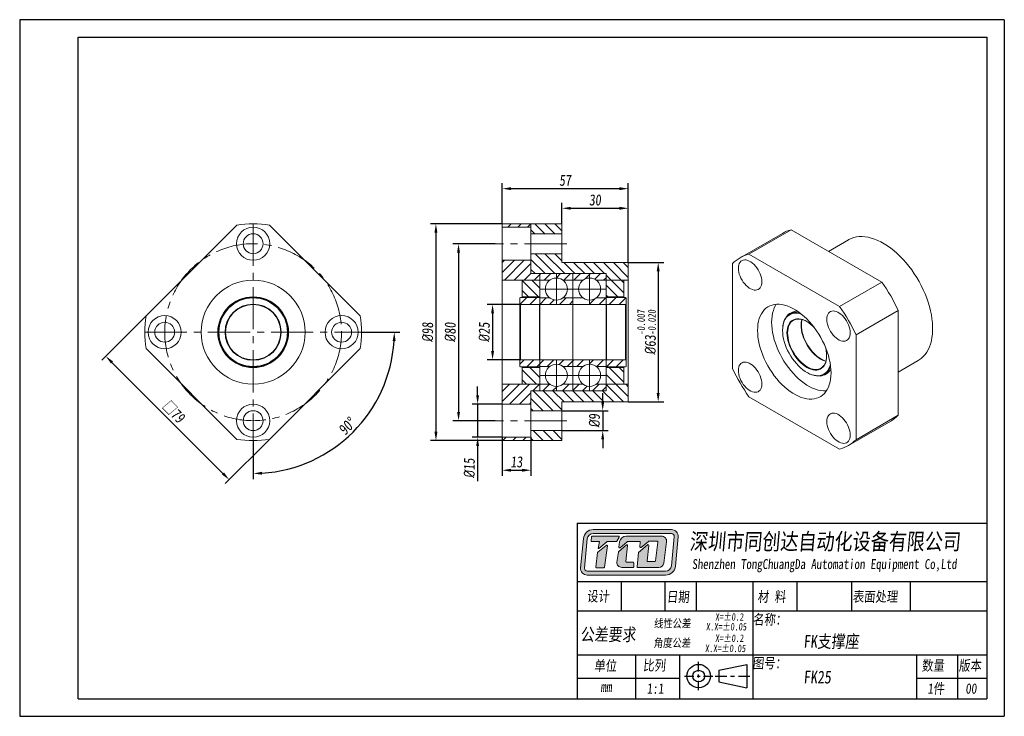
# Model space of a CAD drawing. Header units: millimetres. Extents: x 621 to 1066, y 138 to 453.
import ezdxf

# ---------------------------------------------------------------- set-up
doc = ezdxf.new("R2010")
doc.units = ezdxf.units.MM
doc.linetypes.add('CENTER2', pattern=[28.575, 19.05, -3.175, 3.175, -3.175])
doc.layers.get('0').update_dxf_attribs({"lineweight": 20})
for name, color, linetype, lineweight in [('中心线', 5, 'CENTER2', 13), ('外框', 7, 'Continuous', 25), ('文字', 3, 'Continuous', 18), ('标注', 1, 'Continuous', 13)]:
    doc.layers.add(name, color=color, linetype=linetype, lineweight=lineweight)
doc.styles.get("Standard").update_dxf_attribs({"font": 'SimSun.ttf', "width": 0.8, "oblique": 5})
doc.dimstyles.new('ISO-25', dxfattribs={"dimscale": 2, "dimtxt": 2.5, "dimasz": 2, "dimexe": 1.25, "dimexo": 0, "dimtad": 1, "dimzin": 9, "dimdsep": 46, "dimtxsty": 'Standard', "dimcen": 2.5, "dimadec": 0, "dimazin": 2, "dimtfac": 1, "dimtix": 1, "dimtmove": 0, "dimatfit": 0, "dimfxl": 0, "dimarcsym": 0})
doc.dimstyles.new('ISO-25$2', dxfattribs={"dimscale": 2, "dimtxt": 2.5, "dimasz": 2, "dimexe": 1.25, "dimexo": 0, "dimtad": 1, "dimzin": 9, "dimdsep": 46, "dimtxsty": 'Standard', "dimcen": 2.5, "dimadec": 0, "dimazin": 2, "dimtfac": 1, "dimtix": 1, "dimtmove": 0, "dimatfit": 0, "dimfxl": 0, "dimarcsym": 0})

# ---------------------------------------------------------------- blocks, each defined once
blk = doc.blocks.new('Y')
at = {"lineweight": 30}
for p, q in [((-4136.76, 2009.27), (-3862.74, 2009.27)), ((-4154.44, 2003.97), (-3857.44, 2003.97)), ((-4154.44, 2003.97), (-3857.44, 2003.97))]:
    blk.add_line(p, q, dxfattribs=at)
for points in [[(-3857.44, 2213.99), (-4154.44, 2213.99), (-4154.44, 2003.97)], [(-4136.76, 2009.27), (-4136.76, 2208.69), (-3862.74, 2208.69)]]:
    blk.add_lwpolyline(points, dxfattribs=at)
blk = doc.blocks.new('W')
at = {"lineweight": 30}
for p, q in [((-3857.44, 2213.99), (-3857.44, 2003.97)), ((-3857.44, 2213.99), (-3857.44, 2003.97)), ((-3862.74, 2208.69), (-3862.74, 2009.27))]:
    blk.add_line(p, q, dxfattribs=at)
blk.add_blockref('Y', (0, 0))
blk = doc.blocks.new('*D7')
at = {"layer": 'Defpoints', "color": 0, "transparency": 16777216}
for p in [(678.08, 318.65), (733.94, 262.79), (715.69, 244.54)]:
    blk.add_point(p, dxfattribs=at)
at = {"layer": '标注', "color": 0, "lineweight": -2, "transparency": 16777216}
for p, q in [((678.08, 318.65), (658.06, 298.64)), ((662.66, 297.58), (712.86, 247.37)), ((733.94, 262.79), (713.92, 242.78))]:
    blk.add_line(p, q, dxfattribs=at)
at = {"layer": '标注', "color": 0, "transparency": 16777216}
for points in [[(663.13, 298.05), (662.18, 297.1), (659.83, 300.4)], [(713.33, 247.84), (712.39, 246.9), (715.69, 244.54)]]:
    blk.add_solid(points, dxfattribs=at)
at = {"layer": '标注', "color": 0, "transparency": 16777216, "insert": (690.57, 275.28), "char_height": 5, "attachment_point": 5, "rotation": 315}
blk.add_mtext('□79', dxfattribs=at)
blk = doc.blocks.new('*D8')
at = {"layer": 'Defpoints', "color": 0, "transparency": 16777216}
for p in [(726.51, 360.23), (677.51, 311.23), (775.51, 311.23), (726.51, 262.23), (758.45, 255.91)]:
    blk.add_point(p, dxfattribs=at)
at = {"layer": '标注', "color": 0, "lineweight": -2, "transparency": 16777216}
for p, q in [((775.51, 311.23), (792.89, 311.23)), ((726.51, 262.23), (726.51, 244.85))]:
    blk.add_line(p, q, dxfattribs=at)
blk.add_arc((726.51, 311.23), 63.87, 273.5886, 356.4114, dxfattribs=at)
at = {"layer": '标注', "color": 0, "transparency": 16777216}
for points in [[(789.59, 307.25), (790.93, 307.21), (790.39, 311.23)], [(730.53, 246.81), (730.49, 248.14), (726.51, 247.35)]]:
    blk.add_solid(points, dxfattribs=at)
at = {"layer": '标注', "color": 0, "transparency": 16777216, "insert": (769.02, 268.71), "char_height": 5, "attachment_point": 5, "rotation": 45}
blk.add_mtext('90°', dxfattribs=at)
blk = doc.blocks.new('*D10')
at = {"layer": 'Defpoints', "color": 0, "transparency": 16777216}
for p in [(835.98, 351.23), (819.4, 271.23), (835.98, 271.23)]:
    blk.add_point(p, dxfattribs=at)
at = {"layer": '标注', "color": 0, "lineweight": -2, "transparency": 16777216}
for p, q in [((835.98, 351.23), (816.9, 351.23)), ((819.4, 347.23), (819.4, 275.23)), ((835.98, 271.23), (816.9, 271.23))]:
    blk.add_line(p, q, dxfattribs=at)
at = {"layer": '标注', "color": 0, "transparency": 16777216}
for points in [[(818.74, 347.23), (820.07, 347.23), (819.4, 351.23)], [(818.74, 275.23), (820.07, 275.23), (819.4, 271.23)]]:
    blk.add_solid(points, dxfattribs=at)
at = {"layer": '标注', "color": 0, "transparency": 16777216, "insert": (815.65, 311.23), "char_height": 5, "attachment_point": 5, "rotation": 90}
blk.add_mtext('{\\fISOCPEUR|b0|i0|c0|p34;%%C}80', dxfattribs=at)
blk = doc.blocks.new('*D11')
at = {"layer": 'Defpoints', "color": 0, "transparency": 16777216}
for p in [(839.16, 360.23), (809.18, 262.23), (839.16, 262.23)]:
    blk.add_point(p, dxfattribs=at)
at = {"layer": '标注', "color": 0, "lineweight": -2, "transparency": 16777216}
for p, q in [((839.16, 360.23), (806.68, 360.23)), ((809.18, 356.23), (809.18, 266.23)), ((839.16, 262.23), (806.68, 262.23))]:
    blk.add_line(p, q, dxfattribs=at)
at = {"layer": '标注', "color": 0, "transparency": 16777216}
for points in [[(808.51, 356.23), (809.85, 356.23), (809.18, 360.23)], [(808.51, 266.23), (809.85, 266.23), (809.18, 262.23)]]:
    blk.add_solid(points, dxfattribs=at)
at = {"layer": '标注', "color": 0, "transparency": 16777216, "insert": (805.43, 311.23), "char_height": 5, "attachment_point": 5, "rotation": 90}
blk.add_mtext('{\\fISOCPEUR|b0|i0|c0|p34;%%C}98', dxfattribs=at)
blk = doc.blocks.new('*D12')
at = {"layer": 'Defpoints', "color": 0, "transparency": 16777216}
for p in [(896.16, 342.73), (896.16, 279.73), (909.7, 279.73)]:
    blk.add_point(p, dxfattribs=at)
at = {"layer": '标注', "color": 0, "lineweight": -2, "transparency": 16777216}
for p, q in [((896.16, 342.73), (912.2, 342.73)), ((909.7, 338.73), (909.7, 283.73)), ((896.16, 279.73), (912.2, 279.73))]:
    blk.add_line(p, q, dxfattribs=at)
at = {"layer": '标注', "color": 0, "transparency": 16777216}
for points in [[(909.03, 338.73), (910.37, 338.73), (909.7, 342.73)], [(909.03, 283.73), (910.37, 283.73), (909.7, 279.73)]]:
    blk.add_solid(points, dxfattribs=at)
at = {"layer": '标注', "color": 0, "transparency": 16777216, "insert": (904.46, 311.23), "char_height": 5, "attachment_point": 5, "rotation": 90}
blk.add_mtext('{\\fISOCPEUR|b0|i0|c0|p34;%%C}63{\\H0.7x;\\S-0.007^ -0.020;}', dxfattribs=at)
blk = doc.blocks.new('*D13')
at = {"layer": 'Defpoints', "color": 0, "transparency": 16777216}
for p in [(896.16, 376.12), (839.16, 360.23), (896.16, 342.73)]:
    blk.add_point(p, dxfattribs=at)
at = {"layer": '标注', "color": 0, "lineweight": -2, "transparency": 16777216}
for p, q in [((839.16, 360.23), (839.16, 378.62)), ((896.16, 342.73), (896.16, 378.62)), ((843.16, 376.12), (892.16, 376.12))]:
    blk.add_line(p, q, dxfattribs=at)
at = {"layer": '标注', "color": 0, "transparency": 16777216}
for points in [[(843.16, 376.79), (843.16, 375.45), (839.16, 376.12)], [(892.16, 376.79), (892.16, 375.45), (896.16, 376.12)]]:
    blk.add_solid(points, dxfattribs=at)
at = {"layer": '标注', "color": 0, "transparency": 16777216, "insert": (867.66, 379.87), "char_height": 5, "attachment_point": 5}
blk.add_mtext('57', dxfattribs=at)
blk = doc.blocks.new('*D14')
at = {"layer": 'Defpoints', "color": 0, "transparency": 16777216}
for p in [(896.16, 367.25), (866.16, 360.23), (896.16, 342.73)]:
    blk.add_point(p, dxfattribs=at)
at = {"layer": '标注', "color": 0, "lineweight": -2, "transparency": 16777216}
for p, q in [((866.16, 360.23), (866.16, 369.75)), ((896.16, 342.73), (896.16, 369.75)), ((870.16, 367.25), (892.16, 367.25))]:
    blk.add_line(p, q, dxfattribs=at)
at = {"layer": '标注', "color": 0, "transparency": 16777216}
for points in [[(870.16, 367.92), (870.16, 366.58), (866.16, 367.25)], [(892.16, 367.92), (892.16, 366.58), (896.16, 367.25)]]:
    blk.add_solid(points, dxfattribs=at)
at = {"layer": '标注', "color": 0, "transparency": 16777216, "insert": (881.16, 371), "char_height": 5, "attachment_point": 5}
blk.add_mtext('30', dxfattribs=at)
blk = doc.blocks.new('*D15')
at = {"layer": 'Defpoints', "color": 0, "transparency": 16777216}
for p in [(866.16, 275.73), (866.16, 266.73), (884.61, 266.73)]:
    blk.add_point(p, dxfattribs=at)
at = {"layer": '标注', "color": 0, "lineweight": -2, "transparency": 16777216}
for p, q in [((884.61, 279.73), (884.61, 283.73)), ((866.16, 275.73), (887.11, 275.73)), ((884.61, 275.73), (884.61, 266.73)), ((866.16, 266.73), (887.11, 266.73)), ((884.61, 262.73), (884.61, 258.73))]:
    blk.add_line(p, q, dxfattribs=at)
at = {"layer": '标注', "color": 0, "transparency": 16777216}
for points in [[(883.95, 279.73), (885.28, 279.73), (884.61, 275.73)], [(883.95, 262.73), (885.28, 262.73), (884.61, 266.73)]]:
    blk.add_solid(points, dxfattribs=at)
at = {"layer": '标注', "color": 0, "transparency": 16777216, "insert": (880.86, 271.23), "char_height": 5, "attachment_point": 5, "rotation": 90}
blk.add_mtext('{\\fISOCPEUR|b0|i0|c0|p34;%%C}9', dxfattribs=at)
blk = doc.blocks.new('*D16')
at = {"layer": 'Defpoints', "color": 0, "transparency": 16777216}
for p in [(839.16, 278.73), (828.03, 263.73), (839.16, 263.73)]:
    blk.add_point(p, dxfattribs=at)
at = {"layer": '标注', "color": 0, "lineweight": -2, "transparency": 16777216}
for p, q in [((828.03, 282.73), (828.03, 286.73)), ((839.16, 278.73), (825.53, 278.73)), ((828.03, 278.73), (828.03, 263.73)), ((839.16, 263.73), (825.53, 263.73)), ((828.03, 259.73), (828.03, 243.84))]:
    blk.add_line(p, q, dxfattribs=at)
at = {"layer": '标注', "color": 0, "transparency": 16777216}
for points in [[(827.36, 282.73), (828.69, 282.73), (828.03, 278.73)], [(827.36, 259.73), (828.69, 259.73), (828.03, 263.73)]]:
    blk.add_solid(points, dxfattribs=at)
at = {"layer": '标注', "color": 0, "transparency": 16777216, "insert": (824.28, 249.78), "char_height": 5, "attachment_point": 5, "rotation": 90}
blk.add_mtext('{\\fISOCPEUR|b0|i0|c0|p34;%%C}15', dxfattribs=at)
blk = doc.blocks.new('*D17')
at = {"layer": 'Defpoints', "color": 0, "transparency": 16777216}
for p in [(839.16, 263.73), (852.16, 263.73), (852.16, 248.83)]:
    blk.add_point(p, dxfattribs=at)
at = {"layer": '标注', "color": 0, "lineweight": -2, "transparency": 16777216}
for p, q in [((839.16, 263.73), (839.16, 246.33)), ((852.16, 263.73), (852.16, 246.33)), ((843.16, 248.83), (848.16, 248.83))]:
    blk.add_line(p, q, dxfattribs=at)
at = {"layer": '标注', "color": 0, "transparency": 16777216}
for points in [[(843.16, 249.49), (843.16, 248.16), (839.16, 248.83)], [(848.16, 249.49), (848.16, 248.16), (852.16, 248.83)]]:
    blk.add_solid(points, dxfattribs=at)
at = {"layer": '标注', "color": 0, "transparency": 16777216, "insert": (845.66, 252.58), "char_height": 5, "attachment_point": 5}
blk.add_mtext('13', dxfattribs=at)
blk = doc.blocks.new('*D18')
at = {"layer": 'Defpoints', "color": 0, "transparency": 16777216}
for p in [(847.36, 323.73), (834.8, 298.73), (847.36, 298.73)]:
    blk.add_point(p, dxfattribs=at)
at = {"layer": '标注', "color": 0, "lineweight": -2, "transparency": 16777216}
for p, q in [((847.36, 323.73), (832.3, 323.73)), ((834.8, 319.73), (834.8, 302.73)), ((847.36, 298.73), (832.3, 298.73))]:
    blk.add_line(p, q, dxfattribs=at)
at = {"layer": '标注', "color": 0, "transparency": 16777216}
for points in [[(834.13, 319.73), (835.46, 319.73), (834.8, 323.73)], [(834.13, 302.73), (835.46, 302.73), (834.8, 298.73)]]:
    blk.add_solid(points, dxfattribs=at)
at = {"layer": '标注', "color": 0, "transparency": 16777216, "insert": (831.05, 311.23), "char_height": 5, "attachment_point": 5, "rotation": 90}
blk.add_mtext('{\\fISOCPEUR|b0|i0|c0|p34;%%C}25', dxfattribs=at)

msp = doc.modelspace()

# ---------------------------------------------------------------- hatches: boundary and pattern name
h = msp.add_hatch()
h.set_pattern_fill('ANSI31', color=2)
h.set_pattern_definition([(45, (-395.1892, 37.838), (-2.245064, 2.245064), [])])
h.paths.add_polyline_path([(863.662, 337.726), (856.162, 337.726), (856.162, 334.726), (860.662, 334.726, -0.1622777), (863.662, 335.726)])
h.paths.add_polyline_path([(871.162, 337.726), (863.662, 337.726), (863.662, 335.726, -0.1622777), (866.662, 334.726), (871.162, 334.726)])
h.paths.add_polyline_path([(878.662, 337.726), (871.162, 337.726), (871.162, 334.726), (875.662, 334.726, -0.1622777), (878.662, 335.726)])
h.paths.add_polyline_path([(886.162, 337.726), (878.662, 337.726), (878.662, 335.726, -0.1622777), (881.662, 334.726), (886.162, 334.726)])
h.paths.add_polyline_path([(886.162, 326.726), (881.662, 326.726, -0.1622777), (878.662, 325.726), (878.662, 323.726), (886.162, 323.726)])
h.paths.add_polyline_path([(871.162, 326.726), (866.662, 326.726, -0.1622777), (863.662, 325.726), (863.662, 323.726), (871.162, 323.726)])
h.paths.add_polyline_path([(863.662, 325.726, -0.1622777), (860.662, 326.726), (856.162, 326.726), (856.162, 323.726), (863.662, 323.726)])
h.paths.add_polyline_path([(856.162, 326.726), (855.962, 326.926), (847.362, 326.926), (847.162, 326.726), (847.162, 323.926), (847.362, 323.726), (855.962, 323.726), (856.162, 323.926)])
h.paths.add_polyline_path([(895.162, 326.726), (894.962, 326.926), (886.362, 326.926), (886.162, 326.726), (886.162, 323.926), (886.362, 323.726), (894.962, 323.726), (895.162, 323.926)])
h.paths.add_polyline_path([(895.162, 298.526), (894.962, 298.726), (886.362, 298.726), (886.162, 298.526), (886.162, 295.726), (886.362, 295.526), (894.962, 295.526), (895.162, 295.726)])
h.paths.add_polyline_path([(886.162, 298.526), (886.162, 298.726), (878.662, 298.726), (878.662, 296.726, -0.1622777), (881.662, 295.726), (886.162, 295.726)])
h.paths.add_polyline_path([(878.662, 298.726), (871.162, 298.726), (871.162, 295.726), (875.662, 295.726, -0.1622777), (878.662, 296.726)])
h.paths.add_polyline_path([(871.162, 298.726), (863.662, 298.726), (863.662, 296.726, -0.1622777), (866.662, 295.726), (871.162, 295.726)])
h.paths.add_polyline_path([(863.662, 296.726), (863.662, 298.726), (856.162, 298.726), (856.162, 295.726), (860.662, 295.726, -0.1622777)])
h.paths.add_polyline_path([(856.162, 298.526), (855.962, 298.726), (847.362, 298.726), (847.162, 298.526), (847.162, 295.726), (847.362, 295.526), (855.962, 295.526), (856.162, 295.726)])
h.paths.add_polyline_path([(860.662, 287.726), (856.162, 287.726), (856.162, 284.726), (863.662, 284.726), (863.662, 286.726, -0.1622777)])
h.paths.add_polyline_path([(871.162, 287.726), (866.662, 287.726, -0.1622777), (863.662, 286.726), (863.662, 284.726), (871.162, 284.726)])
h.paths.add_polyline_path([(878.662, 286.726, -0.1622777), (875.662, 287.726), (871.162, 287.726), (871.162, 284.726), (878.662, 284.726)])
h.paths.add_polyline_path([(886.162, 287.726), (881.662, 287.726, -0.1622777), (878.662, 286.726), (878.662, 284.726), (886.162, 284.726)])
h.paths.add_polyline_path([(852.162, 343.726), (839.162, 343.726), (839.162, 334.726), (856.162, 334.726), (856.162, 337.726), (852.162, 337.726)])
h.paths.add_polyline_path([(852.162, 360.226), (839.162, 360.226), (839.162, 358.726), (852.162, 358.726)])
h.paths.add_polyline_path([(852.162, 263.726), (839.162, 263.726), (839.162, 262.226), (852.162, 262.226)])
h.paths.add_polyline_path([(852.162, 284.726), (856.162, 284.726), (856.162, 287.726), (839.162, 287.726), (839.162, 278.726), (852.162, 278.726)])
h = msp.add_hatch()
h.set_pattern_fill('ANSI31', color=2, angle=90)
h.set_pattern_definition([(135, (-395.1892, 37.838), (-2.245064, -2.245064), [])])
h.paths.add_polyline_path([(866.162, 360.226), (852.162, 360.226), (852.162, 355.726), (866.162, 355.726)])
h.paths.add_polyline_path([(896.162, 342.726), (866.162, 342.726), (866.162, 346.726), (852.162, 346.726), (852.162, 337.726), (886.162, 337.726), (886.162, 334.726), (896.162, 334.726)])
h.paths.add_polyline_path([(894.162, 334.726), (886.162, 334.726), (886.162, 327.226), (894.162, 327.226)])
h.paths.add_polyline_path([(856.162, 334.726), (848.162, 334.726), (848.162, 327.226), (856.162, 327.226)])
h.paths.add_polyline_path([(856.162, 295.226), (848.162, 295.226), (848.162, 287.726), (856.162, 287.726)])
h.paths.add_polyline_path([(894.162, 295.226), (886.162, 295.226), (886.162, 287.726), (894.162, 287.726)])
h.paths.add_polyline_path([(896.162, 287.726), (886.162, 287.726), (886.162, 284.726), (852.162, 284.726), (852.162, 275.726), (866.162, 275.726), (866.162, 279.726), (896.162, 279.726)])
h.paths.add_polyline_path([(866.162, 266.726), (852.162, 266.726), (852.162, 262.226), (866.162, 262.226)])
at = {"layer": '文字'}
h = msp.add_hatch(color=256, dxfattribs=at)
h.dxf.hatch_style = 1
h.paths.add_polyline_path([(915.736, 221.987), (880.332, 221.987, 0.3871904), (875.861, 217.914), (874.624, 204.678, 0.4417631), (877.605, 201.405), (913.029, 201.405, 0.3876272), (917.501, 205.485), (918.717, 218.719, 0.4413093)])
h.paths.add_polyline_path([(915.736, 220.191, -0.4413093), (916.928, 218.884), (915.712, 205.65, -0.3876272), (913.029, 203.202), (877.605, 203.202, -0.4417631), (876.413, 204.511), (877.649, 217.747, -0.3871904), (880.332, 220.191)], flags=16)
h.paths.add_polyline_path([(891.78, 219.038, -0.5692565), (892.044, 218.596), (891.041, 216.745, -0.2751589), (890.777, 216.589), (886.74, 216.589, 0.1785487), (886.546, 216.517), (882.883, 213.389), (882.625, 213.389), (883.211, 216.593), (879.654, 216.593, -0.4551699), (879.358, 216.934), (879.61, 218.75, -0.3736999), (879.905, 219.008)], flags=0)
h.paths.add_polyline_path([(886.236, 214.861, -0.6728841), (886.718, 214.585), (885.421, 204.982, -0.3754282), (885.124, 204.723), (881.849, 204.723, -0.4451596), (881.551, 205.053), (882.239, 211.616, -0.2032664), (882.352, 211.82)], flags=0)
h.paths.add_polyline_path([(895.223, 219.039), (911.25, 219.039, -0.4535474), (913.476, 216.497), (912.192, 206.852, -0.3759441), (909.966, 204.903), (900.462, 204.903, -0.443757), (900.164, 205.232), (900.805, 211.629), (904.918, 215.123, -0.6781546), (905.409, 214.862), (904.648, 207.894, 0.4464345), (904.946, 207.562), (908.126, 207.562, 0.3783283), (908.423, 207.824), (909.49, 216.385, 0.4510331), (909.193, 216.721), (905.451, 216.721, 0.1736567), (905.261, 216.653), (901.938, 213.923, -0.6630003), (901.449, 214.179), (901.621, 216.239, 0.4388203), (901.323, 216.563), (895.877, 216.563, 0.1753949), (895.685, 216.494), (892.444, 213.794, -0.6807563), (891.955, 214.061), (892.253, 216.42, -0.3779258)], flags=0)
h.paths.add_polyline_path([(891.784, 211.924), (895.404, 215.105, -0.6841835), (895.899, 214.848), (895.113, 207.614, 0.4462884), (895.41, 207.282), (898.316, 207.282, -0.4142136), (898.615, 206.983), (898.615, 205.202, -0.4142136), (898.316, 204.903), (893.236, 204.903, -0.4294817), (890.993, 207.265), (891.686, 211.745, -0.1758286)], flags=0)
h.paths.add_polyline_path([(892.044, 218.596, 0.5692565), (891.78, 219.038), (879.905, 219.008, 0.3736999), (879.61, 218.75), (879.358, 216.934, 0.4551699), (879.654, 216.593), (883.211, 216.593), (882.625, 213.389), (882.883, 213.389), (886.546, 216.517, -0.1785487), (886.74, 216.589), (890.777, 216.589, 0.2751589), (891.041, 216.745)], flags=0)
h.paths.add_polyline_path([(886.718, 214.585, 0.6728841), (886.236, 214.861), (882.352, 211.82, 0.2032664), (882.239, 211.616), (881.551, 205.053, 0.4451596), (881.849, 204.723), (885.124, 204.723, 0.3754282), (885.421, 204.982)], flags=0)
h.paths.add_polyline_path([(895.899, 214.848, 0.6841835), (895.404, 215.105), (891.784, 211.924, 0.1758286), (891.686, 211.745), (890.993, 207.265, 0.4294817), (893.236, 204.903), (898.316, 204.903, 0.4142136), (898.615, 205.202), (898.615, 206.983, 0.4142136), (898.316, 207.282), (895.41, 207.282, -0.4462884), (895.113, 207.614)], flags=0)
h.paths.add_polyline_path([(911.25, 219.039), (895.223, 219.039, 0.3779258), (892.253, 216.42), (891.955, 214.061, 0.6807563), (892.444, 213.794), (895.685, 216.494, -0.1753949), (895.877, 216.563), (901.323, 216.563, -0.4388203), (901.621, 216.239), (901.449, 214.179, 0.6630003), (901.938, 213.923), (905.261, 216.653, -0.1736567), (905.451, 216.721), (909.193, 216.721, -0.4510331), (909.49, 216.385), (908.423, 207.824, -0.3783283), (908.126, 207.562), (904.946, 207.562, -0.4464345), (904.648, 207.894), (905.409, 214.862, 0.6781546), (904.918, 215.123), (900.805, 211.629), (900.164, 205.232, 0.443757), (900.462, 204.903), (909.966, 204.903, 0.3759441), (912.192, 206.852), (913.476, 216.497, 0.4535474)], flags=0)
h = msp.add_hatch(color=256, dxfattribs=at)
h.dxf.hatch_style = 1
h.paths.add_polyline_path([(892.044, 218.596, 0.5692565), (891.78, 219.038), (879.905, 219.008, 0.3736999), (879.61, 218.75), (879.358, 216.934, 0.4551699), (879.654, 216.593), (883.211, 216.593), (882.625, 213.389), (882.883, 213.389), (886.546, 216.517, -0.1785487), (886.74, 216.589), (890.777, 216.589, 0.2751589), (891.041, 216.745)])
h.paths.add_polyline_path([(886.718, 214.585, 0.6728841), (886.236, 214.861), (882.352, 211.82, 0.2032664), (882.239, 211.616), (881.551, 205.053, 0.4451596), (881.849, 204.723), (885.124, 204.723, 0.3754282), (885.421, 204.982)])
h.paths.add_polyline_path([(895.899, 214.848, 0.6841835), (895.404, 215.105), (891.784, 211.924, 0.1758286), (891.686, 211.745), (890.993, 207.265, 0.4294817), (893.236, 204.903), (898.316, 204.903, 0.4142136), (898.615, 205.202), (898.615, 206.983, 0.4142136), (898.316, 207.282), (895.41, 207.282, -0.4462884), (895.113, 207.614)])
h.paths.add_polyline_path([(911.25, 219.039), (895.223, 219.039, 0.3779258), (892.253, 216.42), (891.955, 214.061, 0.6807563), (892.444, 213.794), (895.685, 216.494, -0.1753949), (895.877, 216.563), (901.323, 216.563, -0.4388203), (901.621, 216.239), (901.449, 214.179, 0.6630003), (901.938, 213.923), (905.261, 216.653, -0.1736567), (905.451, 216.721), (909.193, 216.721, -0.4510331), (909.49, 216.385), (908.423, 207.824, -0.3783283), (908.126, 207.562), (904.946, 207.562, -0.4464345), (904.648, 207.894), (905.409, 214.862, 0.6781546), (904.918, 215.123), (900.805, 211.629), (900.164, 205.232, 0.443757), (900.462, 204.903), (909.966, 204.903, 0.3759441), (912.192, 206.852), (913.476, 216.497, 0.4535474)])

# ---------------------------------------------------------------- linework, layer by layer
at = {"color": 7, "linetype": 'Continuous', "lineweight": 15}
for p, q in [((678.077, 318.654), (719.083, 359.66)), ((733.938, 359.66), (774.944, 318.654)), ((839.162, 360.226), (866.162, 360.226)), ((839.162, 358.726), (839.162, 360.226)), ((852.162, 358.726), (839.162, 358.726)), ((839.162, 358.726), (839.162, 343.726)), ((852.162, 360.226), (852.162, 355.726)), ((866.162, 355.726), (866.162, 360.226)), ((969.856, 357.553), (950.764, 346.531)), ((969.856, 357.553), (1010.862, 333.88)), ((866.162, 355.726), (852.162, 355.726)), ((852.162, 346.726), (852.162, 355.726)), ((866.162, 346.726), (866.162, 355.726)), ((965.861, 355.899), (946.769, 344.878)), ((995.824, 352.99), (986.792, 347.776)), ((839.162, 343.726), (852.162, 343.726)), ((839.162, 334.726), (839.162, 343.726)), ((852.162, 346.726), (852.162, 337.726)), ((852.162, 346.726), (866.162, 346.726)), ((866.162, 342.726), (866.162, 346.726)), ((950.764, 346.531), (991.77, 322.859)), ((866.162, 342.726), (896.162, 342.726)), ((896.162, 334.726), (896.162, 342.726)), ((943.337, 294.889), (943.337, 342.242)), ((856.162, 334.726), (839.162, 334.726)), ((839.162, 334.726), (839.162, 287.726)), ((848.162, 334.726), (848.162, 327.226)), ((886.162, 337.726), (852.162, 337.726)), ((856.162, 337.726), (856.162, 323.726)), ((886.162, 323.726), (886.162, 337.726)), ((896.162, 334.726), (886.162, 334.726)), ((894.162, 327.226), (894.162, 334.726)), ((896.162, 287.726), (896.162, 334.726)), ((1010.862, 333.88), (991.77, 322.859)), ((847.362, 326.926), (847.162, 326.726)), ((847.162, 323.926), (847.162, 326.726)), ((847.362, 326.926), (855.962, 326.926)), ((848.162, 327.226), (856.162, 327.226)), ((848.162, 327.226), (848.162, 326.926)), ((856.162, 326.726), (855.962, 326.926)), ((856.162, 323.926), (856.162, 326.726)), ((886.162, 327.226), (894.162, 327.226)), ((886.362, 326.926), (886.162, 326.726)), ((886.162, 323.926), (886.162, 326.726)), ((886.362, 326.926), (894.962, 326.926)), ((894.162, 326.926), (894.162, 327.226)), ((895.162, 326.726), (894.962, 326.926)), ((895.162, 323.926), (895.162, 326.726)), ((847.162, 323.926), (847.362, 323.726)), ((847.162, 298.526), (847.162, 323.926)), ((847.362, 323.726), (847.362, 298.726)), ((847.362, 323.726), (855.962, 323.726)), ((855.962, 323.726), (856.162, 323.926)), ((855.962, 298.726), (855.962, 323.726)), ((886.162, 323.726), (856.162, 323.726)), ((856.162, 298.726), (856.162, 323.726)), ((886.162, 323.926), (886.362, 323.726)), ((886.162, 323.726), (886.162, 298.726)), ((886.362, 323.726), (886.362, 298.726)), ((886.362, 323.726), (894.962, 323.726)), ((894.962, 323.726), (895.162, 323.926)), ((894.962, 298.726), (894.962, 323.726)), ((895.162, 323.926), (895.162, 298.526)), ((1018.29, 321.015), (999.198, 309.994)), ((1018.29, 321.015), (1018.29, 273.663)), ((971.324, 320.603), (969.216, 319.386)), ((965.964, 312.198), (965.964, 312.034)), ((999.198, 309.994), (999.198, 262.641)), ((719.083, 262.793), (678.077, 303.799)), ((774.944, 303.799), (733.938, 262.793)), ((847.362, 298.726), (847.162, 298.526)), ((847.162, 295.726), (847.162, 298.526)), ((855.962, 298.726), (847.362, 298.726)), ((856.162, 298.526), (855.962, 298.726)), ((856.162, 298.726), (886.162, 298.726)), ((856.162, 298.726), (856.162, 284.726)), ((856.162, 295.726), (856.162, 298.526)), ((886.362, 298.726), (886.162, 298.526)), ((886.162, 284.726), (886.162, 298.726)), ((886.162, 295.726), (886.162, 298.526)), ((894.962, 298.726), (886.362, 298.726)), ((895.162, 298.526), (894.962, 298.726)), ((895.162, 295.726), (895.162, 298.526)), ((1018.29, 293.215), (1027.321, 298.429)), ((847.162, 295.726), (847.362, 295.526)), ((855.962, 295.526), (847.362, 295.526)), ((848.162, 295.526), (848.162, 295.226)), ((856.162, 295.226), (848.162, 295.226)), ((848.162, 295.226), (848.162, 287.726)), ((855.962, 295.526), (856.162, 295.726)), ((886.162, 295.726), (886.362, 295.526)), ((894.162, 295.226), (886.162, 295.226)), ((894.962, 295.526), (886.362, 295.526)), ((894.162, 295.226), (894.162, 295.526)), ((894.162, 287.726), (894.162, 295.226)), ((894.962, 295.526), (895.162, 295.726)), ((976.922, 293.052), (977.064, 292.97)), ((984.915, 292.192), (987.023, 293.409)), ((839.162, 287.726), (848.162, 287.726)), ((839.162, 278.726), (839.162, 287.726)), ((886.162, 287.726), (896.162, 287.726)), ((896.162, 279.726), (896.162, 287.726)), ((852.162, 284.726), (852.162, 266.726)), ((991.77, 258.352), (950.764, 282.024)), ((852.162, 278.726), (839.162, 278.726)), ((839.162, 278.726), (839.162, 263.726)), ((896.162, 279.726), (866.162, 279.726)), ((866.162, 275.726), (866.162, 279.726)), ((866.162, 275.726), (852.162, 275.726)), ((852.162, 266.726), (852.162, 275.726)), ((852.162, 275.726), (852.162, 262.226)), ((866.162, 266.726), (866.162, 275.726)), ((1018.29, 273.663), (999.198, 262.641)), ((995.765, 260.005), (1014.857, 271.027)), ((839.162, 263.726), (852.162, 263.726)), ((839.162, 262.226), (839.162, 263.726)), ((852.162, 266.726), (866.162, 266.726)), ((866.162, 262.226), (866.162, 266.726)), ((839.162, 262.226), (866.162, 262.226))]:
    msp.add_line(p, q, dxfattribs=at)
for p, q in [((860.662, 334.726), (856.162, 334.726)), ((871.162, 334.726), (866.662, 334.726)), ((871.162, 284.726), (871.162, 337.726)), ((871.162, 334.726), (875.662, 334.726)), ((881.662, 334.726), (886.162, 334.726)), ((860.662, 326.726), (856.162, 326.726)), ((871.162, 326.726), (866.662, 326.726)), ((871.162, 326.726), (875.662, 326.726)), ((881.662, 326.726), (886.162, 326.726)), ((860.662, 295.726), (856.162, 295.726)), ((871.162, 295.726), (866.662, 295.726)), ((871.162, 295.726), (875.662, 295.726)), ((881.662, 295.726), (886.162, 295.726)), ((856.162, 287.726), (839.162, 287.726)), ((860.662, 287.726), (856.162, 287.726)), ((871.162, 287.726), (866.662, 287.726)), ((871.162, 287.726), (875.662, 287.726)), ((881.662, 287.726), (886.162, 287.726)), ((886.162, 284.726), (852.162, 284.726))]:
    msp.add_line(p, q)
at = {"color": 7, "linetype": 'Continuous', "lineweight": 15, "flags": 128}
for points in [[(995.824, 352.99), (995.953, 353.063), (997.037, 353.59), (998.184, 353.994), (999.39, 354.275), (1000.649, 354.431), (1001.956, 354.461), (1003.305, 354.366), (1004.689, 354.145), (1006.105, 353.8), (1007.544, 353.332), (1009, 352.743), (1010.468, 352.036), (1011.941, 351.214), (1013.412, 350.281), (1014.875, 349.239), (1016.324, 348.096), (1017.751, 346.854), (1019.152, 345.52), (1020.52, 344.099), (1021.848, 342.597), (1023.132, 341.022), (1024.365, 339.38), (1025.542, 337.678), (1026.658, 335.924), (1027.708, 334.125), (1028.688, 332.289), (1029.592, 330.425), (1030.418, 328.54), (1031.162, 326.642), (1031.82, 324.741), (1032.389, 322.844), (1032.867, 320.959), (1033.252, 319.095), (1033.543, 317.26), (1033.737, 315.462), (1033.834, 313.708), (1033.834, 312.007), (1033.737, 310.366), (1033.543, 308.793), (1033.252, 307.293), (1032.867, 305.873), (1032.389, 304.541), (1031.82, 303.301), (1031.162, 302.159), (1030.418, 301.12), (1029.592, 300.188), (1028.688, 299.368), (1027.708, 298.663), (1027.321, 298.429)], [(956.571, 334.021), (956.521, 334.883), (956.374, 335.787), (956.132, 336.714), (955.799, 337.649), (955.381, 338.573), (954.887, 339.469), (954.326, 340.32), (953.707, 341.112), (953.043, 341.828), (952.346, 342.456), (951.629, 342.983), (950.906, 343.401), (950.188, 343.701), (949.491, 343.878), (948.828, 343.929), (948.209, 343.851), (947.648, 343.648), (947.154, 343.322), (946.736, 342.88), (946.403, 342.33), (946.161, 341.683), (946.014, 340.949), (945.964, 340.144), (946.014, 339.282), (946.161, 338.378), (946.403, 337.451), (946.736, 336.516), (947.154, 335.593), (947.648, 334.697), (948.209, 333.845), (948.828, 333.054), (949.491, 332.337), (950.188, 331.709), (950.906, 331.182), (951.629, 330.764), (952.346, 330.464), (953.043, 330.287), (953.707, 330.237), (954.326, 330.314), (954.887, 330.517), (955.381, 330.843), (955.799, 331.285), (956.132, 331.835), (956.374, 332.482), (956.521, 333.216), (956.571, 334.021)], [(987.884, 292.849), (987.836, 294.346), (987.69, 295.89), (987.447, 297.473), (987.11, 299.085), (986.68, 300.717), (986.159, 302.359), (985.551, 304.002), (984.859, 305.635), (984.087, 307.249), (983.24, 308.836), (982.323, 310.385), (981.341, 311.887), (980.3, 313.334), (979.206, 314.716), (978.065, 316.027), (976.884, 317.258), (975.671, 318.402), (974.431, 319.453), (973.173, 320.404), (971.904, 321.249), (970.631, 321.984), (969.362, 322.604), (968.104, 323.106), (966.864, 323.486), (965.651, 323.743), (964.47, 323.875), (963.329, 323.882), (962.235, 323.762), (961.194, 323.518), (960.212, 323.149), (959.294, 322.659), (958.448, 322.051), (957.676, 321.327), (956.984, 320.493), (956.376, 319.553), (955.855, 318.512), (955.425, 317.377), (955.088, 316.154), (954.845, 314.851), (954.699, 313.475), (954.65, 312.034), (954.699, 310.537), (954.845, 308.993), (955.088, 307.41), (955.425, 305.798), (955.855, 304.166), (956.376, 302.524), (956.984, 300.881), (957.676, 299.248), (958.448, 297.634), (959.294, 296.047), (960.212, 294.498), (961.194, 292.996), (962.235, 291.55), (963.329, 290.167), (964.47, 288.856), (965.651, 287.625), (966.864, 286.481), (968.104, 285.43), (969.362, 284.48), (970.631, 283.634), (971.904, 282.899), (973.173, 282.279), (974.431, 281.777), (975.671, 281.397), (976.884, 281.14), (978.065, 281.008), (979.206, 281.001), (980.3, 281.121), (981.341, 281.365), (982.323, 281.734), (983.24, 282.224), (984.087, 282.832), (984.859, 283.556), (985.551, 284.39), (986.159, 285.33), (986.68, 286.371), (987.11, 287.506), (987.447, 288.729), (987.69, 290.032), (987.836, 291.408), (987.884, 292.849)], [(963.139, 323.87), (962.74, 323.227), (962.219, 322.186), (961.789, 321.051), (961.451, 319.828), (961.209, 318.525), (961.063, 317.149), (961.014, 315.708), (961.063, 314.211), (961.209, 312.667), (961.451, 311.084), (961.789, 309.471), (962.219, 307.84), (962.74, 306.198), (963.348, 304.555), (964.04, 302.922), (964.812, 301.307), (965.658, 299.721), (966.576, 298.172), (967.558, 296.67), (968.599, 295.223), (969.693, 293.841), (970.834, 292.53), (972.015, 291.299), (973.228, 290.155), (974.468, 289.104), (975.726, 288.153), (976.995, 287.308), (978.268, 286.573), (979.537, 285.953), (980.795, 285.451), (982.035, 285.071), (983.248, 284.814), (984.429, 284.681), (985.57, 284.675), (985.759, 284.687)], [(996.571, 310.93), (996.521, 311.792), (996.374, 312.695), (996.132, 313.623), (995.799, 314.557), (995.381, 315.481), (994.887, 316.377), (994.326, 317.229), (993.707, 318.02), (993.043, 318.736), (992.346, 319.364), (991.629, 319.892), (990.906, 320.31), (990.188, 320.61), (989.491, 320.787), (988.828, 320.837), (988.209, 320.76), (987.648, 320.556), (987.154, 320.231), (986.736, 319.789), (986.403, 319.239), (986.161, 318.591), (986.014, 317.858), (985.964, 317.053), (986.014, 316.19), (986.161, 315.287), (986.403, 314.359), (986.736, 313.425), (987.154, 312.501), (987.648, 311.605), (988.209, 310.753), (988.828, 309.962), (989.491, 309.246), (990.188, 308.618), (990.906, 308.09), (991.629, 307.672), (992.346, 307.372), (993.043, 307.195), (993.707, 307.145), (994.326, 307.222), (994.887, 307.426), (995.381, 307.751), (995.799, 308.193), (996.132, 308.743), (996.374, 309.391), (996.521, 310.124), (996.571, 310.93)], [(965.964, 312.198), (966.013, 313.37), (966.159, 314.476), (966.401, 315.505), (966.736, 316.449), (967.162, 317.299), (967.676, 318.048), (968.271, 318.69), (968.945, 319.218), (969.689, 319.628), (970.498, 319.916), (971.365, 320.08), (972.282, 320.119), (973.242, 320.032), (973.833, 319.919)], [(974.394, 319.482), (974.129, 319.559), (973.149, 319.768), (972.202, 319.855), (971.297, 319.817), (970.441, 319.654), (969.642, 319.37), (968.907, 318.965), (968.242, 318.444), (967.654, 317.81), (967.147, 317.071), (966.726, 316.231), (966.395, 315.299), (966.156, 314.283), (966.012, 313.192), (965.964, 312.034)], [(967.944, 310.891), (967.993, 311.947), (968.14, 312.934), (968.384, 313.842), (968.72, 314.661), (969.147, 315.382), (969.659, 315.997), (970.251, 316.499), (970.915, 316.883), (971.646, 317.144), (972.434, 317.28), (973.272, 317.289), (974.149, 317.172), (975.057, 316.928), (975.986, 316.562), (976.924, 316.077), (977.863, 315.479), (978.791, 314.773), (979.699, 313.968), (980.178, 313.495)], [(976.997, 316.035), (976.142, 316.473), (975.228, 316.833), (974.334, 317.073), (973.471, 317.189), (972.646, 317.179), (971.87, 317.045), (971.151, 316.788), (970.497, 316.41), (969.915, 315.916), (969.411, 315.311), (968.991, 314.602), (968.659, 313.796), (968.42, 312.902), (968.275, 311.93), (968.227, 310.891)], [(985.597, 298.196), (985.126, 298.336), (984.212, 298.697), (983.288, 299.174), (982.364, 299.764), (981.451, 300.458), (980.557, 301.251), (979.693, 302.132), (978.869, 303.093), (978.093, 304.123), (977.374, 305.21), (976.72, 306.343), (976.137, 307.51), (975.634, 308.697), (975.214, 309.891), (974.882, 311.08), (974.643, 312.25), (974.498, 313.389), (974.449, 314.484), (974.498, 315.523), (974.643, 316.494), (974.757, 316.974)], [(965.964, 312.034), (966.012, 310.821), (966.156, 309.563), (966.395, 308.272), (966.726, 306.957), (967.147, 305.632), (967.654, 304.307), (968.242, 302.995), (968.907, 301.706), (969.642, 300.453), (970.441, 299.246), (971.297, 298.095), (972.202, 297.012), (973.149, 296.005), (974.129, 295.083), (975.134, 294.255), (976.154, 293.527), (977.181, 292.906), (978.206, 292.398), (979.22, 292.006), (980.213, 291.735), (981.178, 291.587), (982.105, 291.563), (982.987, 291.663), (983.815, 291.887), (984.583, 292.232), (985.283, 292.696), (985.91, 293.274), (986.459, 293.961), (986.923, 294.751), (987.299, 295.638), (987.585, 296.613), (987.588, 296.628)], [(985.566, 298.086), (984.985, 298.255), (984.071, 298.615), (983.147, 299.093), (982.223, 299.682), (981.309, 300.377), (980.415, 301.169), (979.552, 302.05), (978.727, 303.011), (977.951, 304.041), (977.232, 305.129), (976.578, 306.262), (975.996, 307.428), (975.492, 308.615), (975.072, 309.809), (974.741, 310.998), (974.501, 312.168), (974.356, 313.307), (974.308, 314.402)], [(985.295, 304.63), (985.465, 303.981), (985.708, 302.792), (985.855, 301.635), (985.905, 300.523), (985.855, 299.467), (985.708, 298.48), (985.465, 297.572), (985.128, 296.753), (984.701, 296.032), (984.189, 295.418), (983.598, 294.916), (982.933, 294.532), (982.203, 294.27), (981.414, 294.134), (980.577, 294.125), (979.699, 294.243), (978.791, 294.486), (977.863, 294.852), (976.924, 295.337), (975.986, 295.936), (975.057, 296.642), (974.149, 297.447), (973.272, 298.342), (972.434, 299.319), (971.646, 300.365), (970.915, 301.47), (970.251, 302.621), (969.659, 303.806), (969.147, 305.012), (968.72, 306.225), (968.384, 307.433), (968.14, 308.622), (967.993, 309.779), (967.944, 310.891), (967.944, 310.891)], [(968.227, 310.891), (968.275, 309.797), (968.42, 308.658), (968.659, 307.488), (968.991, 306.299), (969.411, 305.104), (969.915, 303.917), (970.497, 302.751), (971.151, 301.618), (971.87, 300.531), (972.646, 299.501), (973.471, 298.54), (974.334, 297.658), (975.228, 296.866), (976.142, 296.171), (977.066, 295.582), (977.99, 295.105), (978.903, 294.744), (979.797, 294.505), (980.661, 294.389), (981.485, 294.398), (982.261, 294.532), (982.98, 294.789), (983.634, 295.167), (984.216, 295.661), (984.72, 296.266), (985.14, 296.976), (985.472, 297.782), (985.711, 298.676), (985.856, 299.647), (985.904, 300.605)], [(956.571, 287.83), (956.521, 288.693), (956.374, 289.596), (956.132, 290.524), (955.799, 291.458), (955.381, 292.382), (954.887, 293.278), (954.326, 294.13), (953.707, 294.921), (953.043, 295.637), (952.346, 296.265), (951.629, 296.793), (950.906, 297.211), (950.188, 297.511), (949.491, 297.688), (948.828, 297.738), (948.209, 297.661), (947.648, 297.457), (947.154, 297.132), (946.736, 296.69), (946.403, 296.14), (946.161, 295.492), (946.014, 294.759), (945.964, 293.954), (946.014, 293.091), (946.161, 292.188), (946.403, 291.26), (946.736, 290.326), (947.154, 289.402), (947.648, 288.506), (948.209, 287.654), (948.828, 286.863), (949.491, 286.147), (950.188, 285.519), (950.906, 284.991), (951.629, 284.573), (952.346, 284.273), (953.043, 284.096), (953.707, 284.046), (954.326, 284.123), (954.887, 284.327), (955.381, 284.652), (955.799, 285.094), (956.132, 285.644), (956.374, 286.292), (956.521, 287.025), (956.571, 287.83)], [(987.686, 295.923), (987.575, 295.59), (987.193, 294.691), (986.723, 293.891), (986.168, 293.195), (985.533, 292.61), (984.823, 292.14), (984.045, 291.79), (983.206, 291.564), (982.313, 291.462), (981.374, 291.487), (980.397, 291.637), (979.391, 291.911), (978.364, 292.308), (977.326, 292.822), (977.064, 292.97)], [(996.571, 264.739), (996.521, 265.601), (996.374, 266.505), (996.132, 267.432), (995.799, 268.367), (995.381, 269.29), (994.887, 270.187), (994.326, 271.038), (993.707, 271.829), (993.043, 272.546), (992.346, 273.174), (991.629, 273.701), (990.906, 274.119), (990.188, 274.419), (989.491, 274.596), (988.828, 274.646), (988.209, 274.569), (987.648, 274.366), (987.154, 274.04), (986.736, 273.598), (986.403, 273.048), (986.161, 272.401), (986.014, 271.667), (985.964, 270.862), (986.014, 270), (986.161, 269.096), (986.403, 268.169), (986.736, 267.234), (987.154, 266.311), (987.648, 265.414), (988.209, 264.563), (988.828, 263.772), (989.491, 263.055), (990.188, 262.427), (990.906, 261.9), (991.629, 261.482), (992.346, 261.182), (993.043, 261.005), (993.707, 260.955), (994.326, 261.032), (994.887, 261.235), (995.381, 261.561), (995.799, 262.003), (996.132, 262.553), (996.374, 263.2), (996.521, 263.934), (996.571, 264.739)]]:
    msp.add_lwpolyline(points, dxfattribs=at)
at = {"color": 7, "linetype": 'Continuous', "lineweight": 15}
for centre, radius in [((726.51, 351.226), 7.5), ((726.51, 351.226), 4.5), ((726.51, 311.226), 23.5), ((726.51, 311.226), 16), ((726.51, 311.226), 15.7), ((726.51, 311.226), 15.5), ((726.51, 311.226), 12.7), ((726.51, 311.226), 12.5), ((686.51, 311.226), 7.5), ((766.51, 311.226), 7.5), ((686.51, 311.226), 4.5), ((766.51, 311.226), 4.5), ((726.51, 271.226), 7.5), ((726.51, 271.226), 4.5)]:
    msp.add_circle(centre, radius, dxfattribs=at)
for centre in [(863.662, 330.726), (878.662, 330.726), (863.662, 291.726), (878.662, 291.726)]:
    msp.add_circle(centre, 5)
for centre, radius, start, end in [((726.51, 311.226), 49, 81.2812, 98.7188), ((974.18, 341.451), 16.672, 105.02989, 119.92993), ((955.046, 330.54), 16.554, 104.9909, 135.01986), ((941.694, 285.369), 84.485, 24.95619, 35.04381), ((972.475, 315.059), 5.666, 87.54709, 149.13966), ((922.602, 274.347), 84.485, 24.95619, 35.04381), ((726.51, 311.226), 49, 171.2812, 188.7188), ((726.51, 311.226), 49, 351.2812, 8.7188), ((983.651, 314.51), 9.343, 164.52643, 180.66132), ((993.789, 315.443), 19.504, 182.82093, 237.1737), ((1019.933, 330.536), 84.485, 204.95619, 215.04381), ((982.798, 297.177), 5.666, 270.85524, 332.44725), ((1006.533, 285.419), 16.626, 300.04375, 315.00162), ((726.51, 311.226), 49, 261.2812, 278.7188), ((987.488, 274.343), 16.554, 284.9909, 315.01986)]:
    msp.add_arc(centre, radius, start, end, dxfattribs=at)
at = {"layer": '中心线'}
for p, q in [((726.51, 360.226), (726.51, 262.226)), ((868.362, 351.226), (835.977, 351.226)), ((863.662, 323.726), (863.662, 337.726)), ((878.662, 323.726), (878.662, 337.726)), ((871.162, 330.726), (856.162, 330.726)), ((871.162, 330.726), (886.162, 330.726)), ((677.51, 311.226), (775.51, 311.226)), ((863.662, 298.726), (863.662, 284.726)), ((878.662, 298.726), (878.662, 284.726)), ((871.162, 291.726), (856.162, 291.726)), ((871.162, 291.726), (886.162, 291.726)), ((868.362, 271.226), (835.977, 271.226))]:
    msp.add_line(p, q, dxfattribs=at)
msp.add_circle((726.51, 311.226), 40, dxfattribs=at)
at = {"layer": '文字', "lineweight": 30}
for p, q in [((873.041, 224.938), (1058.3, 224.938)), ((873.041, 224.938), (873.041, 145.542)), ((873.041, 198.473), (1058.3, 198.473)), ((892.991, 198.473), (892.991, 185.24)), ((912.739, 198.473), (912.739, 185.24)), ((926.855, 198.473), (926.855, 185.24)), ((952.437, 198.473), (952.437, 145.542)), ((972.435, 198.473), (972.435, 185.24)), ((997.111, 198.473), (997.111, 185.24)), ((1023.635, 198.473), (1023.635, 185.24)), ((873.041, 185.24), (1058.3, 185.24)), ((873.041, 165.391), (1058.3, 165.391)), ((899.506, 165.391), (899.506, 145.542)), ((919.356, 165.391), (919.356, 145.542)), ((1026.541, 165.391), (1026.541, 145.542)), ((1045.067, 165.391), (1045.067, 145.542)), ((928.005, 157.909), (928.005, 162.168)), ((937.164, 158.426), (949.847, 161.072)), ((949.847, 161.072), (949.847, 150.486)), ((928.005, 155.069), (928.005, 156.489)), ((937.164, 158.426), (937.164, 153.133)), ((873.041, 154.898), (919.356, 154.898)), ((921.615, 155.779), (925.875, 155.779)), ((927.295, 155.779), (928.715, 155.779)), ((928.005, 149.39), (928.005, 153.649)), ((930.135, 155.779), (934.394, 155.779)), ((935.531, 155.779), (940.746, 155.779)), ((937.164, 153.133), (949.847, 150.486)), ((942.485, 155.779), (944.223, 155.779)), ((945.962, 155.779), (951.177, 155.779)), ((1026.541, 154.898), (1058.3, 154.898))]:
    msp.add_line(p, q, dxfattribs=at)
at = {"layer": '文字'}
for p, q in [((879.358, 216.934), (879.61, 218.75)), ((879.905, 219.008), (891.78, 219.038)), ((880.332, 221.987), (915.736, 221.987)), ((880.332, 220.191), (915.736, 220.191)), ((892.044, 218.596), (891.041, 216.745)), ((895.223, 219.039), (911.25, 219.039)), ((916.928, 218.884), (915.712, 205.65)), ((918.717, 218.719), (917.501, 205.485)), ((875.861, 217.914), (874.624, 204.678)), ((877.649, 217.747), (876.413, 204.511)), ((883.211, 216.593), (879.654, 216.593)), ((882.352, 211.82), (886.236, 214.861)), ((882.625, 213.389), (883.211, 216.593)), ((886.546, 216.517), (882.883, 213.389)), ((886.718, 214.585), (885.421, 204.982)), ((890.777, 216.589), (886.74, 216.589)), ((891.784, 211.924), (895.404, 215.105)), ((891.955, 214.061), (892.253, 216.42)), ((895.685, 216.494), (892.444, 213.794)), ((895.899, 214.848), (895.113, 207.614)), ((901.323, 216.563), (895.877, 216.563)), ((900.805, 211.629), (904.918, 215.123)), ((901.449, 214.179), (901.621, 216.239)), ((905.261, 216.653), (901.938, 213.923)), ((905.409, 214.862), (904.648, 207.894)), ((909.193, 216.721), (905.451, 216.721)), ((908.423, 207.824), (909.49, 216.385)), ((913.476, 216.497), (912.192, 206.852)), ((881.551, 205.053), (882.239, 211.616)), ((882.883, 213.389), (882.625, 213.389)), ((890.993, 207.265), (891.686, 211.745)), ((900.164, 205.232), (900.805, 211.629)), ((901.391, 213.473), (901.391, 213.473)), ((898.316, 204.903), (893.236, 204.903)), ((895.41, 207.282), (898.316, 207.282)), ((898.615, 206.983), (898.615, 205.202)), ((900.462, 204.903), (909.966, 204.903)), ((904.946, 207.562), (908.126, 207.562)), ((913.029, 203.202), (877.605, 203.202)), ((913.029, 201.405), (877.605, 201.405)), ((885.124, 204.723), (881.849, 204.723))]:
    msp.add_line(p, q, dxfattribs=at)
at = {"layer": '文字', "lineweight": 30}
for radius in [5.293, 2.647]:
    msp.add_circle((928.005, 155.779), radius, dxfattribs=at)
at = {"layer": '文字'}
for centre, radius, start, end in [((880.332, 217.496), 4.491, 90, 174.66371), ((880.332, 217.496), 2.695, 90, 174.66371), ((879.906, 218.709), 0.299, 90.14277, 172.10561), ((891.781, 218.739), 0.299, 331.53887, 90.14277), ((895.223, 216.045), 2.994, 90, 172.81149), ((911.25, 216.794), 2.246, 352.41382, 90), ((915.736, 218.993), 2.994, 354.75075, 90), ((915.736, 218.993), 1.198, 354.75075, 90), ((879.654, 216.893), 0.299, 172.10561, 270), ((886.421, 214.625), 0.299, 352.31021, 128.05413), ((886.74, 216.289), 0.299, 90, 130.49363), ((890.777, 216.888), 0.299, 270, 331.53887), ((892.252, 214.024), 0.299, 172.81149, 309.79279), ((895.601, 214.88), 0.299, 353.7974, 131.31456), ((895.877, 216.264), 0.299, 90, 129.79279), ((901.323, 216.264), 0.299, 355.22864, 90), ((901.748, 214.154), 0.299, 175.22864, 309.4062), ((905.111, 214.894), 0.299, 353.76947, 130.34282), ((905.451, 216.422), 0.299, 90, 129.4062), ((909.193, 216.422), 0.299, 352.89219, 90), ((882.537, 211.584), 0.299, 128.05413, 174.01321), ((891.982, 211.699), 0.299, 131.31456, 171.20377), ((881.849, 205.022), 0.299, 174.01321, 270), ((885.124, 205.022), 0.299, 270, 352.31021), ((893.236, 207.148), 2.246, 177.02945, 270), ((895.41, 207.582), 0.299, 173.7974, 270), ((898.316, 206.983), 0.299, 0, 90), ((898.316, 205.202), 0.299, 270, 0), ((900.462, 205.202), 0.299, 174.28163, 270), ((904.946, 207.861), 0.299, 173.76947, 270), ((908.126, 207.861), 0.299, 270, 352.89219), ((909.966, 207.148), 2.246, 270, 352.41382), ((913.029, 205.896), 2.695, 270, 354.75075), ((913.029, 205.896), 4.491, 270, 354.75075), ((877.605, 204.399), 2.994, 174.66371, 270), ((877.605, 204.399), 1.198, 174.66371, 270)]:
    msp.add_arc(centre, radius, start, end, dxfattribs=at)

# ---------------------------------------------------------------- block references
at = {"layer": '外框', "lineweight": 25, "xscale": 1.49943904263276, "yscale": 1.49943904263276, "zscale": 1.49943904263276}
msp.add_blockref('W', (6850.241, -2867.24), dxfattribs=at)

# ---------------------------------------------------------------- texts
at = {"layer": '文字', "oblique": 5, "width": 0.8}
for s, height, p in [('深圳市同创达自动化设备有限公司', 7.4852, (923.858, 212.88)), ('设计', 4.6782, (877.43, 189.536)), ('日期', 4.6782, (913.53, 189.264)), ('材 料', 4.6782, (954.644, 189.366)), ('表面处理', 4.6782, (997.62, 189.366)), ('X=±0.2', 3.3683, (935.498, 180.831)), ('名称：', 4.6782, (952.503, 178.997)), ('线性公差', 3.7426, (907.713, 177.674)), ('X.X=±0.05', 3.3683, (931.331, 176.402)), ('X=±0.2', 3.3683, (935.498, 171.209)), ('角度公差', 3.7426, (907.632, 168.894)), ('X.X=±0.05', 3.3683, (930.906, 166.624)), ('单位', 4.6782, (880.7, 158.144)), ('比列', 4.6782, (902.799, 158.296)), ('图号：', 4.6782, (952.37, 159.259)), ('数量', 4.6782, (1028.914, 158.22)), ('版本', 4.6782, (1045.666, 158.22)), (' mm', 4.6782, (881.105, 148.592)), ('1:1', 4.6782, (904.564, 147.798)), ('1件', 4.6782, (1031.572, 147.798)), ('00', 4.6782, (1048.678, 147.798))]:
    msp.add_text(s, height=height, dxfattribs=at).set_placement(p)
at = {"layer": '文字', "color": 3, "oblique": 5, "width": 0.8}
msp.add_text('Shenzhen TongChuangDa Automation Equipment Co,Ltd', height=4.49112, dxfattribs=at).set_placement((925.002, 204.153))
at = {"layer": '文字', "lineweight": 30, "oblique": 5, "width": 0.8}
for s, p in [('公差要求', (874.505, 171.701)), ('FK支撑座', (975.372, 168.566)), ('FK25  ', (975.372, 152.426))]:
    msp.add_text(s, height=5.7578, dxfattribs=at).set_placement(p)

# ---------------------------------------------------------------- dimensions: what is measured, and where the dimension line sits
at = {"layer": '标注'}
for base, p1, p2, picture, middle in [((896.162, 376.12), (839.162, 360.226), (896.162, 342.726), '*D13', (867.662, 379.87)), ((896.162, 367.249), (866.162, 360.226), (896.162, 342.726), '*D14', (881.162, 370.999)), ((852.162, 248.826), (839.162, 263.726), (852.162, 263.726), '*D17', (845.662, 252.576))]:
    dim = msp.add_linear_dim(base=base, p1=p1, p2=p2, dimstyle='ISO-25', dxfattribs=at)
    dim.commit()
    dim.dimension.update_dxf_attribs({"geometry": picture, "text_midpoint": middle})
dim = msp.add_angular_dim_2l(base=(758.448, 255.909), line1=((726.51, 360.226), (726.51, 262.226)), line2=((677.51, 311.226), (775.51, 311.226)), dimstyle='ISO-25$2', dxfattribs=at)
dim.commit()
dim.dimension.update_dxf_attribs({"geometry": '*D8', "text_midpoint": (769.025, 268.712)})
for base, p1, p2, text, picture, middle in [((809.18, 262.226), (839.162, 360.226), (839.162, 262.226), '{\\fISOCPEUR|b0|i0|c0|p34;%%C}<>', '*D11', (805.43, 311.226)), ((819.405, 271.226), (835.977, 351.226), (835.977, 271.226), '{\\fISOCPEUR|b0|i0|c0|p34;%%C}<>', '*D10', (815.655, 311.226)), ((909.699, 279.726), (896.162, 342.726), (896.162, 279.726), '{\\fISOCPEUR|b0|i0|c0|p34;%%C}<>{\\H0.7x;\\S-0.007^ -0.020;}', '*D12', (904.463, 311.226)), ((834.796, 298.726), (847.362, 323.726), (847.362, 298.726), '{\\fISOCPEUR|b0|i0|c0|p34;%%C}<>', '*D18', (831.046, 311.226)), ((884.612, 266.726), (866.162, 275.726), (866.162, 266.726), '{\\fISOCPEUR|b0|i0|c0|p34;%%C}<>', '*D15', (880.862, 271.226))]:
    dim = msp.add_linear_dim(base=base, p1=p1, p2=p2, angle=90, text=text, dimstyle='ISO-25', dxfattribs=at)
    dim.commit()
    dim.dimension.update_dxf_attribs({"geometry": picture, "text_midpoint": middle})
dim = msp.add_aligned_dim(p1=(678.077, 318.654), p2=(733.938, 262.793), distance=-25.809, text='□<>', dimstyle='ISO-25', dxfattribs=at)
dim.commit()
dim.dimension.update_dxf_attribs({"geometry": '*D7', "text_midpoint": (690.566, 275.282)})
dim = msp.add_linear_dim(base=(828.027, 263.726), p1=(839.162, 278.726), p2=(839.162, 263.726), angle=90, text='{\\fISOCPEUR|b0|i0|c0|p34;%%C}<>', dimstyle='ISO-25', dxfattribs=at)
dim.commit()
dim.dimension.update_dxf_attribs({"geometry": '*D16', "text_midpoint": (828.027, 249.781), "dimtype": 160})

doc.saveas('drawing.dxf')
